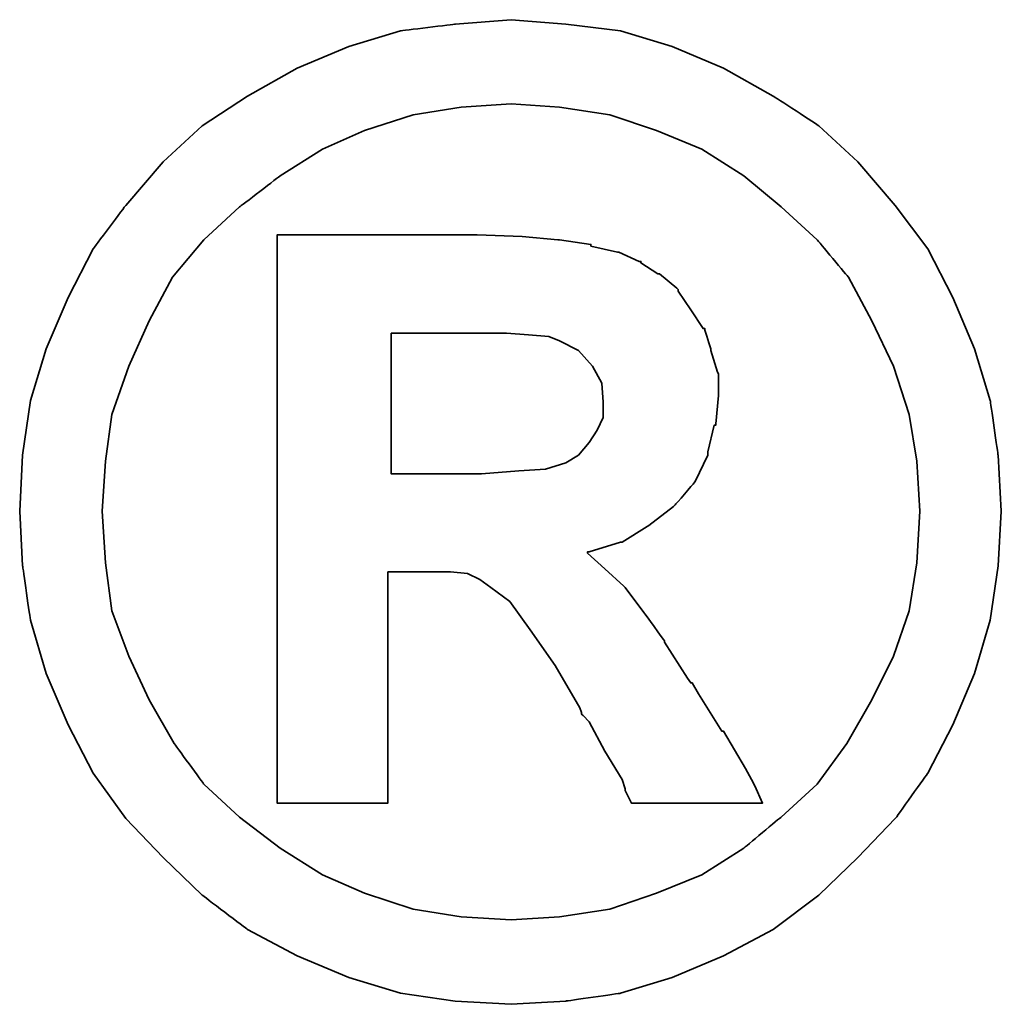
# Model space of a CAD drawing. Header units: millimetres. Extents: x 3 to 347, y 78 to 191.
# Tile 48 of 51: x 276.926 to 277.675, y 110.576 to 111.328. Entities that reach past the tile are written whole.
import ezdxf

# ---------------------------------------------------------------- set-up
doc = ezdxf.new("R2010")
doc.units = ezdxf.units.MM
doc.header["$LTSCALE"] = 0.15
doc.layers.add('DIM', color=4, linetype='CONTINUOUS')
doc.layers.add('layer 1', color=7, linetype='CONTINUOUS')

# ---------------------------------------------------------------- blocks, each defined once
blk = doc.blocks.new('TBI MOTION logo(完整正式版)')
at = {"layer": 'layer 1', "color": 22, "lineweight": 35}
for points, knots in [([(81.20634, 4.98624), (81.20634, 4.98624), (81.18649, 5.32862), (81.18649, 5.32862), (81.18649, 5.32862), (81.18649, 5.32862), (81.13886, 5.66206), (81.13886, 5.66206), (81.13886, 5.66206), (81.13886, 5.66206), (81.04359, 5.97764), (81.04359, 5.97764), (81.04359, 5.97764), (81.04359, 5.97764), (80.91061, 6.29124), (80.91061, 6.29124), (80.91061, 6.29124), (80.91061, 6.29124), (80.75778, 6.58697), (80.75778, 6.58697), (80.75778, 6.58697), (80.75778, 6.58697), (80.5593, 6.85294), (80.5593, 6.85294), (80.5593, 6.85294), (80.5593, 6.85294), (80.33105, 7.1189), (80.33105, 7.1189), (80.33105, 7.1189), (80.33105, 7.1189), (80.09287, 7.33921), (80.09287, 7.33921), (80.09287, 7.33921), (80.09287, 7.33921), (79.815, 7.51982), (79.815, 7.51982), (79.815, 7.51982), (79.815, 7.51982), (79.51133, 7.69051), (79.51133, 7.69051), (79.51133, 7.69051), (79.51133, 7.69051), (79.19773, 7.8235), (79.19773, 7.8235), (79.19773, 7.8235), (79.19773, 7.8235), (78.88215, 7.91877), (78.88215, 7.91877), (78.88215, 7.91877), (78.88215, 7.91877), (78.54871, 7.95846), (78.54871, 7.95846), (78.54871, 7.95846), (78.54871, 7.95846), (78.21526, 7.98625), (78.21526, 7.98625), (78.21526, 7.98625), (78.21526, 7.98625), (77.87388, 7.95846), (77.87388, 7.95846), (77.87388, 7.95846), (77.87388, 7.95846), (77.54044, 7.91877), (77.54044, 7.91877), (77.54044, 7.91877), (77.54044, 7.91877), (77.22485, 7.8235), (77.22485, 7.8235), (77.22485, 7.8235), (77.22485, 7.8235), (76.91027, 7.69051), (76.91027, 7.69051), (76.91027, 7.69051), (76.91027, 7.69051), (76.6056, 7.51982), (76.6056, 7.51982), (76.6056, 7.51982), (76.6056, 7.51982), (76.32972, 7.33921), (76.32972, 7.33921), (76.32972, 7.33921), (76.32972, 7.33921), (76.09154, 7.1189), (76.09154, 7.1189), (76.09154, 7.1189), (76.09154, 7.1189), (75.86329, 6.85294), (75.86329, 6.85294), (75.86329, 6.85294), (75.86329, 6.85294), (75.66382, 6.58697), (75.66382, 6.58697), (75.66382, 6.58697), (75.66382, 6.58697), (75.51099, 6.29124), (75.51099, 6.29124), (75.51099, 6.29124), (75.51099, 6.29124), (75.37702, 5.97764), (75.37702, 5.97764), (75.37702, 5.97764), (75.37702, 5.97764), (75.28175, 5.66206), (75.28175, 5.66206), (75.28175, 5.66206), (75.28175, 5.66206), (75.23411, 5.32862), (75.23411, 5.32862), (75.23411, 5.32862), (75.23411, 5.32862), (75.21625, 4.98624), (75.21625, 4.98624), (75.21625, 4.98624), (75.21625, 4.98624), (75.23411, 4.6528), (75.23411, 4.6528), (75.23411, 4.6528), (75.23411, 4.6528), (75.28175, 4.32035), (75.28175, 4.32035), (75.28175, 4.32035), (75.28175, 4.32035), (75.37702, 3.99583), (75.37702, 3.99583), (75.37702, 3.99583), (75.37702, 3.99583), (75.51099, 3.68224), (75.51099, 3.68224), (75.51099, 3.68224), (75.51099, 3.68224), (75.66382, 3.38749), (75.66382, 3.38749), (75.66382, 3.38749), (75.66382, 3.38749), (75.86329, 3.10963), (75.86329, 3.10963), (75.86329, 3.10963), (75.86329, 3.10963), (76.09154, 2.87145), (76.09154, 2.87145), (76.09154, 2.87145), (76.09154, 2.87145), (76.32972, 2.6432), (76.32972, 2.6432), (76.32972, 2.6432), (76.32972, 2.6432), (76.6056, 2.43381), (76.6056, 2.43381), (76.6056, 2.43381), (76.6056, 2.43381), (76.91027, 2.27205), (76.91027, 2.27205), (76.91027, 2.27205), (76.91027, 2.27205), (77.22485, 2.13906), (77.22485, 2.13906), (77.22485, 2.13906), (77.22485, 2.13906), (77.54044, 2.0438), (77.54044, 2.0438), (77.54044, 2.0438), (77.54044, 2.0438), (77.87388, 1.99616), (77.87388, 1.99616), (77.87388, 1.99616), (77.87388, 1.99616), (78.21526, 1.97631), (78.21526, 1.97631), (78.21526, 1.97631), (78.21526, 1.97631), (78.54871, 1.99616), (78.54871, 1.99616), (78.54871, 1.99616), (78.54871, 1.99616), (78.88215, 2.0438), (78.88215, 2.0438), (78.88215, 2.0438), (78.88215, 2.0438), (79.19773, 2.13906), (79.19773, 2.13906), (79.19773, 2.13906), (79.19773, 2.13906), (79.51133, 2.27205), (79.51133, 2.27205), (79.51133, 2.27205), (79.51133, 2.27205), (79.815, 2.43381), (79.815, 2.43381), (79.815, 2.43381), (79.815, 2.43381), (80.09287, 2.6432), (80.09287, 2.6432), (80.09287, 2.6432), (80.09287, 2.6432), (80.33105, 2.87145), (80.33105, 2.87145), (80.33105, 2.87145), (80.33105, 2.87145), (80.5593, 3.10963), (80.5593, 3.10963), (80.5593, 3.10963), (80.5593, 3.10963), (80.75778, 3.38749), (80.75778, 3.38749), (80.75778, 3.38749), (80.75778, 3.38749), (80.91061, 3.68224), (80.91061, 3.68224), (80.91061, 3.68224), (80.91061, 3.68224), (81.04359, 3.99583), (81.04359, 3.99583), (81.04359, 3.99583), (81.04359, 3.99583), (81.13886, 4.32035), (81.13886, 4.32035), (81.13886, 4.32035), (81.13886, 4.32035), (81.18649, 4.6528), (81.18649, 4.6528), (81.18649, 4.6528), (81.18649, 4.6528), (81.20634, 4.98624), (81.20634, 4.98624)], [0, 0, 0, 0, 0.0178571, 0.0178571, 0.0178571, 0.0178572, 0.0357143, 0.0357143, 0.0357143, 0.0357143, 0.0535714, 0.0535714, 0.0535714, 0.0535714, 0.0714286, 0.0714286, 0.0714286, 0.0714286, 0.0892857, 0.0892857, 0.0892857, 0.0892857, 0.1071429, 0.1071429, 0.1071429, 0.1071429, 0.125, 0.125, 0.125, 0.125, 0.1428571, 0.1428571, 0.1428571, 0.1428572, 0.1607143, 0.1607143, 0.1607143, 0.1607143, 0.1785714, 0.1785714, 0.1785714, 0.1785714, 0.1964286, 0.1964286, 0.1964286, 0.1964286, 0.2142857, 0.2142857, 0.2142857, 0.2142857, 0.2321429, 0.2321429, 0.2321429, 0.2321429, 0.25, 0.25, 0.25, 0.25, 0.2678571, 0.2678571, 0.2678571, 0.2678572, 0.2857143, 0.2857143, 0.2857143, 0.2857143, 0.3035714, 0.3035714, 0.3035714, 0.3035714, 0.3214286, 0.3214286, 0.3214286, 0.3214286, 0.3392857, 0.3392857, 0.3392857, 0.3392857, 0.3571429, 0.3571429, 0.3571429, 0.3571429, 0.375, 0.375, 0.375, 0.375, 0.3928571, 0.3928571, 0.3928571, 0.3928572, 0.4107143, 0.4107143, 0.4107143, 0.4107143, 0.4285714, 0.4285714, 0.4285714, 0.4285714, 0.4464286, 0.4464286, 0.4464286, 0.4464286, 0.4642857, 0.4642857, 0.4642857, 0.4642857, 0.4821429, 0.4821429, 0.4821429, 0.4821429, 0.5, 0.5, 0.5, 0.5, 0.5178571, 0.5178571, 0.5178571, 0.5178572, 0.5357143, 0.5357143, 0.5357143, 0.5357143, 0.5535714, 0.5535714, 0.5535714, 0.5535714, 0.5714286, 0.5714286, 0.5714286, 0.5714286, 0.5892857, 0.5892857, 0.5892857, 0.5892857, 0.6071429, 0.6071429, 0.6071429, 0.6071429, 0.625, 0.625, 0.625, 0.625, 0.6428571, 0.6428571, 0.6428571, 0.6428572, 0.6607143, 0.6607143, 0.6607143, 0.6607143, 0.6785714, 0.6785714, 0.6785714, 0.6785714, 0.6964286, 0.6964286, 0.6964286, 0.6964286, 0.7142857, 0.7142857, 0.7142857, 0.7142857, 0.7321429, 0.7321429, 0.7321429, 0.7321429, 0.75, 0.75, 0.75, 0.75, 0.7678571, 0.7678571, 0.7678571, 0.7678572, 0.7857143, 0.7857143, 0.7857143, 0.7857143, 0.8035714, 0.8035714, 0.8035714, 0.8035714, 0.8214286, 0.8214286, 0.8214286, 0.8214286, 0.8392857, 0.8392857, 0.8392857, 0.8392857, 0.8571429, 0.8571429, 0.8571429, 0.8571429, 0.875, 0.875, 0.875, 0.875, 0.8928571, 0.8928571, 0.8928571, 0.8928572, 0.9107143, 0.9107143, 0.9107143, 0.9107143, 0.9285714, 0.9285714, 0.9285714, 0.9285714, 0.9464286, 0.9464286, 0.9464286, 0.9464286, 0.9642857, 0.9642857, 0.9642857, 0.9642857, 0.9821429, 0.9821429, 0.9821429, 0.9821429, 1, 1, 1, 1]), ([(80.71014, 4.98624), (80.71014, 4.98624), (80.69129, 5.29091), (80.69129, 5.29091), (80.69129, 5.29091), (80.69129, 5.29091), (80.64464, 5.57672), (80.64464, 5.57672), (80.64464, 5.57672), (80.64464, 5.57672), (80.54937, 5.87245), (80.54937, 5.87245), (80.54937, 5.87245), (80.54937, 5.87245), (80.41639, 6.14833), (80.41639, 6.14833), (80.41639, 6.14833), (80.41639, 6.14833), (80.27349, 6.41429), (80.27349, 6.41429), (80.27349, 6.41429), (80.27349, 6.41429), (80.08295, 6.64255), (80.08295, 6.64255), (80.08295, 6.64255), (80.08295, 6.64255), (79.86264, 6.84301), (79.86264, 6.84301), (79.86264, 6.84301), (79.86264, 6.84301), (79.63439, 7.03355), (79.63439, 7.03355), (79.63439, 7.03355), (79.63439, 7.03355), (79.37835, 7.1963), (79.37835, 7.1963), (79.37835, 7.1963), (79.37835, 7.1963), (79.10246, 7.30944), (79.10246, 7.30944), (79.10246, 7.30944), (79.10246, 7.30944), (78.81665, 7.40471), (78.81665, 7.40471), (78.81665, 7.40471), (78.81665, 7.40471), (78.511, 7.45234), (78.511, 7.45234), (78.511, 7.45234), (78.511, 7.45234), (78.21526, 7.47219), (78.21526, 7.47219), (78.21526, 7.47219), (78.21526, 7.47219), (77.9106, 7.45234), (77.9106, 7.45234), (77.9106, 7.45234), (77.9106, 7.45234), (77.61685, 7.40471), (77.61685, 7.40471), (77.61685, 7.40471), (77.61685, 7.40471), (77.32012, 7.30944), (77.32012, 7.30944), (77.32012, 7.30944), (77.32012, 7.30944), (77.06309, 7.1963), (77.06309, 7.1963), (77.06309, 7.1963), (77.06309, 7.1963), (76.80606, 7.03355), (76.80606, 7.03355), (76.80606, 7.03355), (76.80606, 7.03355), (76.55797, 6.84301), (76.55797, 6.84301), (76.55797, 6.84301), (76.55797, 6.84301), (76.34063, 6.64255), (76.34063, 6.64255), (76.34063, 6.64255), (76.34063, 6.64255), (76.1491, 6.41429), (76.1491, 6.41429), (76.1491, 6.41429), (76.1491, 6.41429), (76.0062, 6.14833), (76.0062, 6.14833), (76.0062, 6.14833), (76.0062, 6.14833), (75.88314, 5.87245), (75.88314, 5.87245), (75.88314, 5.87245), (75.88314, 5.87245), (75.77794, 5.57672), (75.77794, 5.57672), (75.77794, 5.57672), (75.77794, 5.57672), (75.73924, 5.29091), (75.73924, 5.29091), (75.73924, 5.29091), (75.73924, 5.29091), (75.72039, 4.98624), (75.72039, 4.98624), (75.72039, 4.98624), (75.72039, 4.98624), (75.73924, 4.67165), (75.73924, 4.67165), (75.73924, 4.67165), (75.73924, 4.67165), (75.77794, 4.37791), (75.77794, 4.37791), (75.77794, 4.37791), (75.77794, 4.37791), (75.88314, 4.10102), (75.88314, 4.10102), (75.88314, 4.10102), (75.88314, 4.10102), (76.0062, 3.83407), (76.0062, 3.83407), (76.0062, 3.83407), (76.0062, 3.83407), (76.15902, 3.56811), (76.15902, 3.56811), (76.15902, 3.56811), (76.15902, 3.56811), (76.34063, 3.32001), (76.34063, 3.32001), (76.34063, 3.32001), (76.34063, 3.32001), (76.55797, 3.11955), (76.55797, 3.11955), (76.55797, 3.11955), (76.55797, 3.11955), (76.80606, 2.92901), (76.80606, 2.92901), (76.80606, 2.92901), (76.80606, 2.92901), (77.06309, 2.76725), (77.06309, 2.76725), (77.06309, 2.76725), (77.06309, 2.76725), (77.32012, 2.65412), (77.32012, 2.65412), (77.32012, 2.65412), (77.32012, 2.65412), (77.61685, 2.55786), (77.61685, 2.55786), (77.61685, 2.55786), (77.61685, 2.55786), (77.9106, 2.51022), (77.9106, 2.51022), (77.9106, 2.51022), (77.9106, 2.51022), (78.21526, 2.49137), (78.21526, 2.49137), (78.21526, 2.49137), (78.21526, 2.49137), (78.511, 2.51022), (78.511, 2.51022), (78.511, 2.51022), (78.511, 2.51022), (78.81665, 2.55786), (78.81665, 2.55786), (78.81665, 2.55786), (78.81665, 2.55786), (79.10246, 2.65412), (79.10246, 2.65412), (79.10246, 2.65412), (79.10246, 2.65412), (79.37835, 2.76725), (79.37835, 2.76725), (79.37835, 2.76725), (79.37835, 2.76725), (79.63439, 2.92901), (79.63439, 2.92901), (79.63439, 2.92901), (79.63439, 2.92901), (79.86264, 3.11955), (79.86264, 3.11955), (79.86264, 3.11955), (79.86264, 3.11955), (80.08295, 3.32001), (80.08295, 3.32001), (80.08295, 3.32001), (80.08295, 3.32001), (80.26356, 3.56811), (80.26356, 3.56811), (80.26356, 3.56811), (80.26356, 3.56811), (80.41639, 3.83407), (80.41639, 3.83407), (80.41639, 3.83407), (80.41639, 3.83407), (80.54937, 4.10102), (80.54937, 4.10102), (80.54937, 4.10102), (80.54937, 4.10102), (80.64464, 4.37791), (80.64464, 4.37791), (80.64464, 4.37791), (80.64464, 4.37791), (80.69129, 4.67165), (80.69129, 4.67165), (80.69129, 4.67165), (80.69129, 4.67165), (80.71014, 4.98624), (80.71014, 4.98624)], [0, 0, 0, 0, 0.0192308, 0.0192308, 0.0192308, 0.0192308, 0.0384615, 0.0384615, 0.0384615, 0.0384615, 0.0576923, 0.0576923, 0.0576923, 0.0576923, 0.0769231, 0.0769231, 0.0769231, 0.0769231, 0.0961538, 0.0961538, 0.0961538, 0.0961539, 0.1153846, 0.1153846, 0.1153846, 0.1153846, 0.1346154, 0.1346154, 0.1346154, 0.1346154, 0.1538462, 0.1538462, 0.1538462, 0.1538462, 0.1730769, 0.1730769, 0.1730769, 0.1730769, 0.1923077, 0.1923077, 0.1923077, 0.1923077, 0.2115385, 0.2115385, 0.2115385, 0.2115385, 0.2307692, 0.2307692, 0.2307692, 0.2307692, 0.25, 0.25, 0.25, 0.25, 0.2692308, 0.2692308, 0.2692308, 0.2692308, 0.2884615, 0.2884615, 0.2884615, 0.2884615, 0.3076923, 0.3076923, 0.3076923, 0.3076923, 0.3269231, 0.3269231, 0.3269231, 0.3269231, 0.3461538, 0.3461538, 0.3461538, 0.3461539, 0.3653846, 0.3653846, 0.3653846, 0.3653846, 0.3846154, 0.3846154, 0.3846154, 0.3846154, 0.4038462, 0.4038462, 0.4038462, 0.4038462, 0.4230769, 0.4230769, 0.4230769, 0.4230769, 0.4423077, 0.4423077, 0.4423077, 0.4423077, 0.4615385, 0.4615385, 0.4615385, 0.4615385, 0.4807692, 0.4807692, 0.4807692, 0.4807692, 0.5, 0.5, 0.5, 0.5, 0.5192308, 0.5192308, 0.5192308, 0.5192308, 0.5384615, 0.5384615, 0.5384615, 0.5384615, 0.5576923, 0.5576923, 0.5576923, 0.5576923, 0.5769231, 0.5769231, 0.5769231, 0.5769231, 0.5961538, 0.5961538, 0.5961538, 0.5961539, 0.6153846, 0.6153846, 0.6153846, 0.6153846, 0.6346154, 0.6346154, 0.6346154, 0.6346154, 0.6538462, 0.6538462, 0.6538462, 0.6538462, 0.6730769, 0.6730769, 0.6730769, 0.6730769, 0.6923077, 0.6923077, 0.6923077, 0.6923077, 0.7115385, 0.7115385, 0.7115385, 0.7115385, 0.7307692, 0.7307692, 0.7307692, 0.7307692, 0.75, 0.75, 0.75, 0.75, 0.7692308, 0.7692308, 0.7692308, 0.7692308, 0.7884615, 0.7884615, 0.7884615, 0.7884615, 0.8076923, 0.8076923, 0.8076923, 0.8076923, 0.8269231, 0.8269231, 0.8269231, 0.8269231, 0.8461538, 0.8461538, 0.8461538, 0.8461539, 0.8653846, 0.8653846, 0.8653846, 0.8653846, 0.8846154, 0.8846154, 0.8846154, 0.8846154, 0.9038462, 0.9038462, 0.9038462, 0.9038462, 0.9230769, 0.9230769, 0.9230769, 0.9230769, 0.9423077, 0.9423077, 0.9423077, 0.9423077, 0.9615385, 0.9615385, 0.9615385, 0.9615385, 0.9807692, 0.9807692, 0.9807692, 0.9807692, 1, 1, 1, 1]), ([(76.78721, 3.2823), (76.78721, 3.2823), (76.78721, 3.32001), (76.78721, 3.32001), (76.78721, 3.32001), (76.78721, 3.32001), (76.78721, 3.42422), (76.78721, 3.42422), (76.78721, 3.42422), (76.78721, 3.42422), (76.78721, 3.59689), (76.78721, 3.59689), (76.78721, 3.59689), (76.78721, 3.59689), (76.78721, 3.80529), (76.78721, 3.80529), (76.78721, 3.80529), (76.78721, 3.80529), (76.78721, 4.0524), (76.78721, 4.0524), (76.78721, 4.0524), (76.78721, 4.0524), (76.78721, 4.32035), (76.78721, 4.32035), (76.78721, 4.32035), (76.78721, 4.32035), (76.78721, 4.92868), (76.78721, 4.92868), (76.78721, 4.92868), (76.78721, 4.92868), (76.78721, 5.53801), (76.78721, 5.53801), (76.78721, 5.53801), (76.78721, 5.53801), (76.78721, 5.82482), (76.78721, 5.82482), (76.78721, 5.82482), (76.78721, 5.82482), (76.78721, 6.07291), (76.78721, 6.07291), (76.78721, 6.07291), (76.78721, 6.07291), (76.78721, 6.30017), (76.78721, 6.30017), (76.78721, 6.30017), (76.78721, 6.30017), (76.78721, 6.45399), (76.78721, 6.45399), (76.78721, 6.45399), (76.78721, 6.45399), (76.78721, 6.5572), (76.78721, 6.5572), (76.78721, 6.5572), (76.78721, 6.5572), (76.78721, 6.59689), (76.78721, 6.59689), (76.78721, 6.59689), (76.78721, 6.59689), (76.78721, 6.67232), (76.78721, 6.67232), (76.78721, 6.67232), (76.78721, 6.67232), (76.8537, 6.67232), (76.8537, 6.67232), (76.8537, 6.67232), (76.8537, 6.67232), (76.87355, 6.67232), (76.87355, 6.67232), (76.87355, 6.67232), (76.87355, 6.67232), (76.91027, 6.67232), (76.91027, 6.67232), (76.91027, 6.67232), (76.91027, 6.67232), (77.04424, 6.67232), (77.04424, 6.67232), (77.04424, 6.67232), (77.04424, 6.67232), (77.22485, 6.67232), (77.22485, 6.67232), (77.22485, 6.67232), (77.22485, 6.67232), (77.43524, 6.67232), (77.43524, 6.67232), (77.43524, 6.67232), (77.43524, 6.67232), (77.65357, 6.67232), (77.65357, 6.67232), (77.65357, 6.67232), (77.65357, 6.67232), (77.82625, 6.67232), (77.82625, 6.67232), (77.82625, 6.67232), (77.82625, 6.67232), (77.94037, 6.67232), (77.94037, 6.67232), (77.94037, 6.67232), (77.94037, 6.67232), (77.97709, 6.67232), (77.97709, 6.67232), (77.97709, 6.67232), (77.97709, 6.67232), (77.99694, 6.67232), (77.99694, 6.67232), (77.99694, 6.67232), (77.99694, 6.67232), (78.00686, 6.67232), (78.00686, 6.67232), (78.00686, 6.67232), (78.00686, 6.67232), (78.28275, 6.6624), (78.28275, 6.6624), (78.28275, 6.6624), (78.28275, 6.6624), (78.50107, 6.64255), (78.50107, 6.64255), (78.50107, 6.64255), (78.50107, 6.64255), (78.511, 6.64255), (78.511, 6.64255), (78.511, 6.64255), (78.511, 6.64255), (78.70154, 6.61476), (78.70154, 6.61476), (78.70154, 6.61476), (78.70154, 6.61476), (78.70154, 6.60483), (78.70154, 6.60483), (78.70154, 6.60483), (78.70154, 6.60483), (78.86429, 6.56713), (78.86429, 6.56713), (78.86429, 6.56713), (78.86429, 6.56713), (78.87223, 6.56713), (78.87223, 6.56713), (78.87223, 6.56713), (78.87223, 6.56713), (78.99727, 6.51056), (78.99727, 6.51056), (78.99727, 6.51056), (78.99727, 6.51056), (79.00719, 6.51056), (79.00719, 6.51056), (79.00719, 6.51056), (79.00719, 6.51056), (79.00719, 6.50162), (79.00719, 6.50162), (79.00719, 6.50162), (79.00719, 6.50162), (79.1104, 6.43415), (79.1104, 6.43415), (79.1104, 6.43415), (79.1104, 6.43415), (79.12132, 6.43415), (79.12132, 6.43415), (79.12132, 6.43415), (79.12132, 6.43415), (79.22552, 6.34781), (79.22552, 6.34781), (79.22552, 6.34781), (79.22552, 6.34781), (79.23544, 6.33888), (79.23544, 6.33888), (79.23544, 6.33888), (79.23544, 6.33888), (79.23544, 6.32895), (79.23544, 6.32895), (79.23544, 6.32895), (79.23544, 6.32895), (79.31087, 6.21483), (79.31087, 6.21483), (79.31087, 6.21483), (79.31087, 6.21483), (79.38629, 6.1007), (79.38629, 6.1007), (79.38629, 6.1007), (79.38629, 6.1007), (79.3972, 6.1007), (79.3972, 6.1007), (79.3972, 6.1007), (79.3972, 6.1007), (79.3972, 6.09078), (79.3972, 6.09078), (79.3972, 6.09078), (79.3972, 6.09078), (79.43392, 5.97764), (79.43392, 5.97764), (79.43392, 5.97764), (79.43392, 5.97764), (79.43392, 5.96772), (79.43392, 5.96772), (79.43392, 5.96772), (79.43392, 5.96772), (79.47362, 5.83474), (79.47362, 5.83474), (79.47362, 5.83474), (79.47362, 5.83474), (79.48156, 5.82482), (79.48156, 5.82482), (79.48156, 5.82482), (79.48156, 5.82482), (79.48156, 5.69977), (79.48156, 5.69977), (79.48156, 5.69977), (79.48156, 5.69977), (79.48156, 5.69183), (79.48156, 5.69183), (79.48156, 5.69183), (79.48156, 5.69183), (79.4637, 5.51915), (79.4637, 5.51915), (79.4637, 5.51915), (79.4637, 5.51915), (79.4637, 5.51122), (79.4637, 5.51122), (79.4637, 5.51122), (79.4637, 5.51122), (79.45377, 5.51122), (79.45377, 5.51122), (79.45377, 5.51122), (79.45377, 5.51122), (79.41507, 5.34847), (79.41507, 5.34847), (79.41507, 5.34847), (79.41507, 5.34847), (79.41507, 5.33854), (79.41507, 5.33854), (79.41507, 5.33854), (79.41507, 5.33854), (79.41507, 5.32862), (79.41507, 5.32862), (79.41507, 5.32862), (79.41507, 5.32862), (79.33865, 5.16785), (79.33865, 5.16785), (79.33865, 5.16785), (79.33865, 5.16785), (79.33071, 5.15693), (79.33071, 5.15693), (79.33071, 5.15693), (79.33071, 5.15693), (79.2156, 5.02495), (79.2156, 5.02495), (79.2156, 5.02495), (79.2156, 5.02495), (79.20567, 5.01502), (79.20567, 5.01502), (79.20567, 5.01502), (79.20567, 5.01502), (79.05483, 4.89991), (79.05483, 4.89991), (79.05483, 4.89991), (79.05483, 4.89991), (79.04491, 4.89197), (79.04491, 4.89197), (79.04491, 4.89197), (79.04491, 4.89197), (78.89208, 4.7967), (78.89208, 4.7967), (78.89208, 4.7967), (78.89208, 4.7967), (78.88215, 4.7967), (78.88215, 4.7967), (78.88215, 4.7967), (78.88215, 4.7967), (78.69161, 4.73913), (78.69161, 4.73913), (78.69161, 4.73913), (78.69161, 4.73913), (78.68169, 4.73913), (78.68169, 4.73913), (78.68169, 4.73913), (78.68169, 4.73913), (78.68169, 4.72921), (78.68169, 4.72921), (78.68169, 4.72921), (78.68169, 4.72921), (78.78688, 4.63394), (78.78688, 4.63394), (78.78688, 4.63394), (78.78688, 4.63394), (78.902, 4.52875), (78.902, 4.52875), (78.902, 4.52875), (78.902, 4.52875), (78.91093, 4.52081), (78.91093, 4.52081), (78.91093, 4.52081), (78.91093, 4.52081), (79.02506, 4.36798), (79.02506, 4.36798), (79.02506, 4.36798), (79.02506, 4.36798), (79.1501, 4.1953), (79.1501, 4.1953), (79.1501, 4.1953), (79.1501, 4.1953), (79.1501, 4.18736), (79.1501, 4.18736), (79.1501, 4.18736), (79.1501, 4.18736), (79.29201, 3.96705), (79.29201, 3.96705), (79.29201, 3.96705), (79.29201, 3.96705), (79.31087, 3.93828), (79.31087, 3.93828), (79.31087, 3.93828), (79.31087, 3.93828), (79.32079, 3.93828), (79.32079, 3.93828), (79.32079, 3.93828), (79.32079, 3.93828), (79.3585, 3.87178), (79.3585, 3.87178), (79.3585, 3.87178), (79.3585, 3.87178), (79.50141, 3.64353), (79.50141, 3.64353), (79.50141, 3.64353), (79.50141, 3.64353), (79.51133, 3.64353), (79.51133, 3.64353), (79.51133, 3.64353), (79.51133, 3.64353), (79.64431, 3.41528), (79.64431, 3.41528), (79.64431, 3.41528), (79.64431, 3.41528), (79.68202, 3.3478), (79.68202, 3.3478), (79.68202, 3.3478), (79.68202, 3.3478), (79.70187, 3.31009), (79.70187, 3.31009), (79.70187, 3.31009), (79.70187, 3.31009), (79.7495, 3.2049), (79.7495, 3.2049), (79.7495, 3.2049), (79.7495, 3.2049), (79.64431, 3.2049), (79.64431, 3.2049), (79.64431, 3.2049), (79.64431, 3.2049), (79.62546, 3.2049), (79.62546, 3.2049), (79.62546, 3.2049), (79.62546, 3.2049), (79.53912, 3.2049), (79.53912, 3.2049), (79.53912, 3.2049), (79.53912, 3.2049), (79.31087, 3.2049), (79.31087, 3.2049), (79.31087, 3.2049), (79.31087, 3.2049), (79.08262, 3.2049), (79.08262, 3.2049), (79.08262, 3.2049), (79.08262, 3.2049), (79.00719, 3.2049), (79.00719, 3.2049), (79.00719, 3.2049), (79.00719, 3.2049), (78.98735, 3.2049), (78.98735, 3.2049), (78.98735, 3.2049), (78.98735, 3.2049), (78.94964, 3.2049), (78.94964, 3.2049), (78.94964, 3.2049), (78.94964, 3.2049), (78.92979, 3.24459), (78.92979, 3.24459), (78.92979, 3.24459), (78.92979, 3.24459), (78.91093, 3.2823), (78.91093, 3.2823), (78.91093, 3.2823), (78.91093, 3.2823), (78.91093, 3.29223), (78.91093, 3.29223), (78.91093, 3.29223), (78.91093, 3.29223), (78.89208, 3.3478), (78.89208, 3.3478), (78.89208, 3.3478), (78.89208, 3.3478), (78.78688, 3.52048), (78.78688, 3.52048), (78.78688, 3.52048), (78.78688, 3.52048), (78.69161, 3.7001), (78.69161, 3.7001), (78.69161, 3.7001), (78.69161, 3.7001), (78.6539, 3.7388), (78.6539, 3.7388), (78.6539, 3.7388), (78.6539, 3.7388), (78.64398, 3.74873), (78.64398, 3.74873), (78.64398, 3.74873), (78.64398, 3.74873), (78.64398, 3.75766), (78.64398, 3.75766), (78.64398, 3.75766), (78.64398, 3.75766), (78.63405, 3.78644), (78.63405, 3.78644), (78.63405, 3.78644), (78.63405, 3.78644), (78.48321, 4.04347), (78.48321, 4.04347), (78.48321, 4.04347), (78.48321, 4.04347), (78.33038, 4.2618), (78.33038, 4.2618), (78.33038, 4.2618), (78.33038, 4.2618), (78.20732, 4.43447), (78.20732, 4.43447), (78.20732, 4.43447), (78.20732, 4.43447), (78.09221, 4.52081), (78.09221, 4.52081), (78.09221, 4.52081), (78.09221, 4.52081), (78.02472, 4.56845), (78.02472, 4.56845), (78.02472, 4.56845), (78.02472, 4.56845), (77.9493, 4.60616), (77.9493, 4.60616), (77.9493, 4.60616), (77.9493, 4.60616), (77.8451, 4.61608), (77.8451, 4.61608), (77.8451, 4.61608), (77.8451, 4.61608), (77.71113, 4.61608), (77.71113, 4.61608), (77.71113, 4.61608), (77.71113, 4.61608), (77.69128, 4.61608), (77.69128, 4.61608), (77.69128, 4.61608), (77.69128, 4.61608), (77.67342, 4.61608), (77.67342, 4.61608), (77.67342, 4.61608), (77.67342, 4.61608), (77.5583, 4.61608), (77.5583, 4.61608), (77.5583, 4.61608), (77.5583, 4.61608), (77.46303, 4.61608), (77.46303, 4.61608), (77.46303, 4.61608), (77.46303, 4.61608), (77.46303, 4.54761), (77.46303, 4.54761), (77.46303, 4.54761), (77.46303, 4.54761), (77.46303, 4.47318), (77.46303, 4.47318), (77.46303, 4.47318), (77.46303, 4.47318), (77.46303, 4.24294), (77.46303, 4.24294), (77.46303, 4.24294), (77.46303, 4.24294), (77.46303, 3.99583), (77.46303, 3.99583), (77.46303, 3.99583), (77.46303, 3.99583), (77.46303, 3.72888), (77.46303, 3.72888), (77.46303, 3.72888), (77.46303, 3.72888), (77.46303, 3.51055), (77.46303, 3.51055), (77.46303, 3.51055), (77.46303, 3.51055), (77.46303, 3.42422), (77.46303, 3.42422), (77.46303, 3.42422), (77.46303, 3.42422), (77.46303, 3.35773), (77.46303, 3.35773), (77.46303, 3.35773), (77.46303, 3.35773), (77.46303, 3.30017), (77.46303, 3.30017), (77.46303, 3.30017), (77.46303, 3.30017), (77.46303, 3.2823), (77.46303, 3.2823), (77.46303, 3.2823), (77.46303, 3.2823), (77.46303, 3.2049), (77.46303, 3.2049), (77.46303, 3.2049), (77.46303, 3.2049), (77.39753, 3.2049), (77.39753, 3.2049), (77.39753, 3.2049), (77.39753, 3.2049), (77.37768, 3.2049), (77.37768, 3.2049), (77.37768, 3.2049), (77.37768, 3.2049), (77.32012, 3.2049), (77.32012, 3.2049), (77.32012, 3.2049), (77.32012, 3.2049), (77.12165, 3.2049), (77.12165, 3.2049), (77.12165, 3.2049), (77.12165, 3.2049), (76.94897, 3.2049), (76.94897, 3.2049), (76.94897, 3.2049), (76.94897, 3.2049), (76.8924, 3.2049), (76.8924, 3.2049), (76.8924, 3.2049), (76.8924, 3.2049), (76.8537, 3.2049), (76.8537, 3.2049), (76.8537, 3.2049), (76.8537, 3.2049), (76.78721, 3.2049), (76.78721, 3.2049), (76.78721, 3.2049), (76.78721, 3.2049), (76.78721, 3.2823), (76.78721, 3.2823)], [0, 0, 0, 0, 0.0074074, 0.0074074, 0.0074074, 0.0074074, 0.0148148, 0.0148148, 0.0148148, 0.0148148, 0.0222222, 0.0222222, 0.0222222, 0.0222222, 0.0296296, 0.0296296, 0.0296296, 0.0296296, 0.037037, 0.037037, 0.037037, 0.037037, 0.0444444, 0.0444444, 0.0444444, 0.0444445, 0.0518519, 0.0518519, 0.0518519, 0.0518519, 0.0592593, 0.0592593, 0.0592593, 0.0592593, 0.0666667, 0.0666667, 0.0666667, 0.0666667, 0.0740741, 0.0740741, 0.0740741, 0.0740741, 0.0814815, 0.0814815, 0.0814815, 0.0814815, 0.0888889, 0.0888889, 0.0888889, 0.0888889, 0.0962963, 0.0962963, 0.0962963, 0.0962963, 0.1037037, 0.1037037, 0.1037037, 0.1037037, 0.1111111, 0.1111111, 0.1111111, 0.1111111, 0.1185185, 0.1185185, 0.1185185, 0.1185185, 0.1259259, 0.1259259, 0.1259259, 0.1259259, 0.1333333, 0.1333333, 0.1333333, 0.1333333, 0.1407407, 0.1407407, 0.1407407, 0.1407408, 0.1481481, 0.1481481, 0.1481481, 0.1481482, 0.1555556, 0.1555556, 0.1555556, 0.1555556, 0.162963, 0.162963, 0.162963, 0.162963, 0.1703704, 0.1703704, 0.1703704, 0.1703704, 0.1777778, 0.1777778, 0.1777778, 0.1777778, 0.1851852, 0.1851852, 0.1851852, 0.1851852, 0.1925926, 0.1925926, 0.1925926, 0.1925926, 0.2, 0.2, 0.2, 0.2, 0.2074074, 0.2074074, 0.2074074, 0.2074074, 0.2148148, 0.2148148, 0.2148148, 0.2148148, 0.2222222, 0.2222222, 0.2222222, 0.2222222, 0.2296296, 0.2296296, 0.2296296, 0.2296296, 0.237037, 0.237037, 0.237037, 0.237037, 0.2444444, 0.2444444, 0.2444444, 0.2444445, 0.2518519, 0.2518519, 0.2518519, 0.2518519, 0.2592593, 0.2592593, 0.2592593, 0.2592593, 0.2666667, 0.2666667, 0.2666667, 0.2666667, 0.2740741, 0.2740741, 0.2740741, 0.2740741, 0.2814815, 0.2814815, 0.2814815, 0.2814815, 0.2888889, 0.2888889, 0.2888889, 0.2888889, 0.2962963, 0.2962963, 0.2962963, 0.2962963, 0.3037037, 0.3037037, 0.3037037, 0.3037037, 0.3111111, 0.3111111, 0.3111111, 0.3111111, 0.3185185, 0.3185185, 0.3185185, 0.3185185, 0.3259259, 0.3259259, 0.3259259, 0.3259259, 0.3333333, 0.3333333, 0.3333333, 0.3333333, 0.3407407, 0.3407407, 0.3407407, 0.3407408, 0.3481481, 0.3481481, 0.3481481, 0.3481482, 0.3555556, 0.3555556, 0.3555556, 0.3555556, 0.362963, 0.362963, 0.362963, 0.362963, 0.3703704, 0.3703704, 0.3703704, 0.3703704, 0.3777778, 0.3777778, 0.3777778, 0.3777778, 0.3851852, 0.3851852, 0.3851852, 0.3851852, 0.3925926, 0.3925926, 0.3925926, 0.3925926, 0.4, 0.4, 0.4, 0.4, 0.4074074, 0.4074074, 0.4074074, 0.4074074, 0.4148148, 0.4148148, 0.4148148, 0.4148148, 0.4222222, 0.4222222, 0.4222222, 0.4222222, 0.4296296, 0.4296296, 0.4296296, 0.4296296, 0.437037, 0.437037, 0.437037, 0.437037, 0.4444444, 0.4444444, 0.4444444, 0.4444445, 0.4518519, 0.4518519, 0.4518519, 0.4518519, 0.4592593, 0.4592593, 0.4592593, 0.4592593, 0.4666667, 0.4666667, 0.4666667, 0.4666667, 0.4740741, 0.4740741, 0.4740741, 0.4740741, 0.4814815, 0.4814815, 0.4814815, 0.4814815, 0.4888889, 0.4888889, 0.4888889, 0.4888889, 0.4962963, 0.4962963, 0.4962963, 0.4962963, 0.5037037, 0.5037037, 0.5037037, 0.5037037, 0.5111111, 0.5111111, 0.5111111, 0.5111111, 0.5185185, 0.5185185, 0.5185185, 0.5185185, 0.5259259, 0.5259259, 0.5259259, 0.5259259, 0.5333333, 0.5333333, 0.5333333, 0.5333333, 0.5407407, 0.5407407, 0.5407407, 0.5407408, 0.5481481, 0.5481481, 0.5481481, 0.5481482, 0.5555556, 0.5555556, 0.5555556, 0.5555556, 0.562963, 0.562963, 0.562963, 0.562963, 0.5703704, 0.5703704, 0.5703704, 0.5703704, 0.5777778, 0.5777778, 0.5777778, 0.5777778, 0.5851852, 0.5851852, 0.5851852, 0.5851852, 0.5925926, 0.5925926, 0.5925926, 0.5925926, 0.6, 0.6, 0.6, 0.6, 0.6074074, 0.6074074, 0.6074074, 0.6074074, 0.6148148, 0.6148148, 0.6148148, 0.6148148, 0.6222222, 0.6222222, 0.6222222, 0.6222222, 0.6296296, 0.6296296, 0.6296296, 0.6296296, 0.637037, 0.637037, 0.637037, 0.637037, 0.6444444, 0.6444444, 0.6444444, 0.6444445, 0.6518519, 0.6518519, 0.6518519, 0.6518519, 0.6592593, 0.6592593, 0.6592593, 0.6592593, 0.6666667, 0.6666667, 0.6666667, 0.6666667, 0.6740741, 0.6740741, 0.6740741, 0.6740741, 0.6814815, 0.6814815, 0.6814815, 0.6814815, 0.6888889, 0.6888889, 0.6888889, 0.6888889, 0.6962963, 0.6962963, 0.6962963, 0.6962963, 0.7037037, 0.7037037, 0.7037037, 0.7037037, 0.7111111, 0.7111111, 0.7111111, 0.7111111, 0.7185185, 0.7185185, 0.7185185, 0.7185185, 0.7259259, 0.7259259, 0.7259259, 0.7259259, 0.7333333, 0.7333333, 0.7333333, 0.7333333, 0.7407407, 0.7407407, 0.7407407, 0.7407408, 0.7481481, 0.7481481, 0.7481481, 0.7481482, 0.7555556, 0.7555556, 0.7555556, 0.7555556, 0.762963, 0.762963, 0.762963, 0.762963, 0.7703704, 0.7703704, 0.7703704, 0.7703704, 0.7777778, 0.7777778, 0.7777778, 0.7777778, 0.7851852, 0.7851852, 0.7851852, 0.7851852, 0.7925926, 0.7925926, 0.7925926, 0.7925926, 0.8, 0.8, 0.8, 0.8, 0.8074074, 0.8074074, 0.8074074, 0.8074074, 0.8148148, 0.8148148, 0.8148148, 0.8148148, 0.8222222, 0.8222222, 0.8222222, 0.8222222, 0.8296296, 0.8296296, 0.8296296, 0.8296296, 0.837037, 0.837037, 0.837037, 0.837037, 0.8444444, 0.8444444, 0.8444444, 0.8444445, 0.8518519, 0.8518519, 0.8518519, 0.8518519, 0.8592593, 0.8592593, 0.8592593, 0.8592593, 0.8666667, 0.8666667, 0.8666667, 0.8666667, 0.8740741, 0.8740741, 0.8740741, 0.8740741, 0.8814815, 0.8814815, 0.8814815, 0.8814815, 0.8888889, 0.8888889, 0.8888889, 0.8888889, 0.8962963, 0.8962963, 0.8962963, 0.8962963, 0.9037037, 0.9037037, 0.9037037, 0.9037037, 0.9111111, 0.9111111, 0.9111111, 0.9111111, 0.9185185, 0.9185185, 0.9185185, 0.9185185, 0.9259259, 0.9259259, 0.9259259, 0.9259259, 0.9333333, 0.9333333, 0.9333333, 0.9333333, 0.9407407, 0.9407407, 0.9407407, 0.9407408, 0.9481481, 0.9481481, 0.9481481, 0.9481482, 0.9555556, 0.9555556, 0.9555556, 0.9555556, 0.962963, 0.962963, 0.962963, 0.962963, 0.9703704, 0.9703704, 0.9703704, 0.9703704, 0.9777778, 0.9777778, 0.9777778, 0.9777778, 0.9851852, 0.9851852, 0.9851852, 0.9851852, 0.9925926, 0.9925926, 0.9925926, 0.9925926, 1, 1, 1, 1]), ([(77.48288, 6.07291), (77.48288, 6.07291), (77.48288, 5.99551), (77.48288, 5.99551), (77.48288, 5.99551), (77.48288, 5.99551), (77.48288, 5.82482), (77.48288, 5.82482), (77.48288, 5.82482), (77.48288, 5.82482), (77.48288, 5.63328), (77.48288, 5.63328), (77.48288, 5.63328), (77.48288, 5.63328), (77.48288, 5.46358), (77.48288, 5.46358), (77.48288, 5.46358), (77.48288, 5.46358), (77.48288, 5.29091), (77.48288, 5.29091), (77.48288, 5.29091), (77.48288, 5.29091), (77.48288, 5.21449), (77.48288, 5.21449), (77.48288, 5.21449), (77.48288, 5.21449), (77.50074, 5.21449), (77.50074, 5.21449), (77.50074, 5.21449), (77.50074, 5.21449), (77.71113, 5.21449), (77.71113, 5.21449), (77.71113, 5.21449), (77.71113, 5.21449), (77.94037, 5.21449), (77.94037, 5.21449), (77.94037, 5.21449), (77.94037, 5.21449), (78.01579, 5.21449), (78.01579, 5.21449), (78.01579, 5.21449), (78.01579, 5.21449), (78.03465, 5.21449), (78.03465, 5.21449), (78.03465, 5.21449), (78.03465, 5.21449), (78.2629, 5.23335), (78.2629, 5.23335), (78.2629, 5.23335), (78.2629, 5.23335), (78.42565, 5.24327), (78.42565, 5.24327), (78.42565, 5.24327), (78.42565, 5.24327), (78.54871, 5.28098), (78.54871, 5.28098), (78.54871, 5.28098), (78.54871, 5.28098), (78.62611, 5.32862), (78.62611, 5.32862), (78.62611, 5.32862), (78.62611, 5.32862), (78.69161, 5.40503), (78.69161, 5.40503), (78.69161, 5.40503), (78.69161, 5.40503), (78.73925, 5.48145), (78.73925, 5.48145), (78.73925, 5.48145), (78.73925, 5.48145), (78.77696, 5.55885), (78.77696, 5.55885), (78.77696, 5.55885), (78.77696, 5.55885), (78.77696, 5.65214), (78.77696, 5.65214), (78.77696, 5.65214), (78.77696, 5.65214), (78.76902, 5.76726), (78.76902, 5.76726), (78.76902, 5.76726), (78.76902, 5.76726), (78.71146, 5.87245), (78.71146, 5.87245), (78.71146, 5.87245), (78.71146, 5.87245), (78.62611, 5.96772), (78.62611, 5.96772), (78.62611, 5.96772), (78.62611, 5.96772), (78.511, 6.02528), (78.511, 6.02528), (78.511, 6.02528), (78.511, 6.02528), (78.44451, 6.05306), (78.44451, 6.05306), (78.44451, 6.05306), (78.44451, 6.05306), (78.32046, 6.06299), (78.32046, 6.06299), (78.32046, 6.06299), (78.32046, 6.06299), (78.18748, 6.07291), (78.18748, 6.07291), (78.18748, 6.07291), (78.18748, 6.07291), (77.99694, 6.07291), (77.99694, 6.07291), (77.99694, 6.07291), (77.99694, 6.07291), (77.97709, 6.07291), (77.97709, 6.07291), (77.97709, 6.07291), (77.97709, 6.07291), (77.90167, 6.07291), (77.90167, 6.07291), (77.90167, 6.07291), (77.90167, 6.07291), (77.69128, 6.07291), (77.69128, 6.07291), (77.69128, 6.07291), (77.69128, 6.07291), (77.50074, 6.07291), (77.50074, 6.07291), (77.50074, 6.07291), (77.50074, 6.07291), (77.48288, 6.07291), (77.48288, 6.07291)], [0, 0, 0, 0, 0.03125, 0.03125, 0.03125, 0.03125, 0.0625, 0.0625, 0.0625, 0.0625, 0.09375, 0.09375, 0.09375, 0.09375, 0.125, 0.125, 0.125, 0.125, 0.15625, 0.15625, 0.15625, 0.15625, 0.1875, 0.1875, 0.1875, 0.1875, 0.21875, 0.21875, 0.21875, 0.21875, 0.25, 0.25, 0.25, 0.25, 0.28125, 0.28125, 0.28125, 0.28125, 0.3125, 0.3125, 0.3125, 0.3125, 0.34375, 0.34375, 0.34375, 0.34375, 0.375, 0.375, 0.375, 0.375, 0.40625, 0.40625, 0.40625, 0.40625, 0.4375, 0.4375, 0.4375, 0.4375, 0.46875, 0.46875, 0.46875, 0.46875, 0.5, 0.5, 0.5, 0.5, 0.53125, 0.53125, 0.53125, 0.53125, 0.5625, 0.5625, 0.5625, 0.5625, 0.59375, 0.59375, 0.59375, 0.59375, 0.625, 0.625, 0.625, 0.625, 0.65625, 0.65625, 0.65625, 0.65625, 0.6875, 0.6875, 0.6875, 0.6875, 0.71875, 0.71875, 0.71875, 0.71875, 0.75, 0.75, 0.75, 0.75, 0.78125, 0.78125, 0.78125, 0.78125, 0.8125, 0.8125, 0.8125, 0.8125, 0.84375, 0.84375, 0.84375, 0.84375, 0.875, 0.875, 0.875, 0.875, 0.90625, 0.90625, 0.90625, 0.90625, 0.9375, 0.9375, 0.9375, 0.9375, 0.96875, 0.96875, 0.96875, 0.96875, 1, 1, 1, 1])]:
    blk.add_open_spline(points, degree=3, knots=knots, dxfattribs=at)

msp = doc.modelspace()

# ---------------------------------------------------------------- block references
at = {"layer": 'DIM', "color": 0, "xscale": 0.1250977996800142, "yscale": 0.1250977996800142, "zscale": 0.1250977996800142}
msp.add_blockref('TBI MOTION logo(完整正式版)', (267.51627, 110.32885), dxfattribs=at)

doc.saveas('drawing.dxf')
